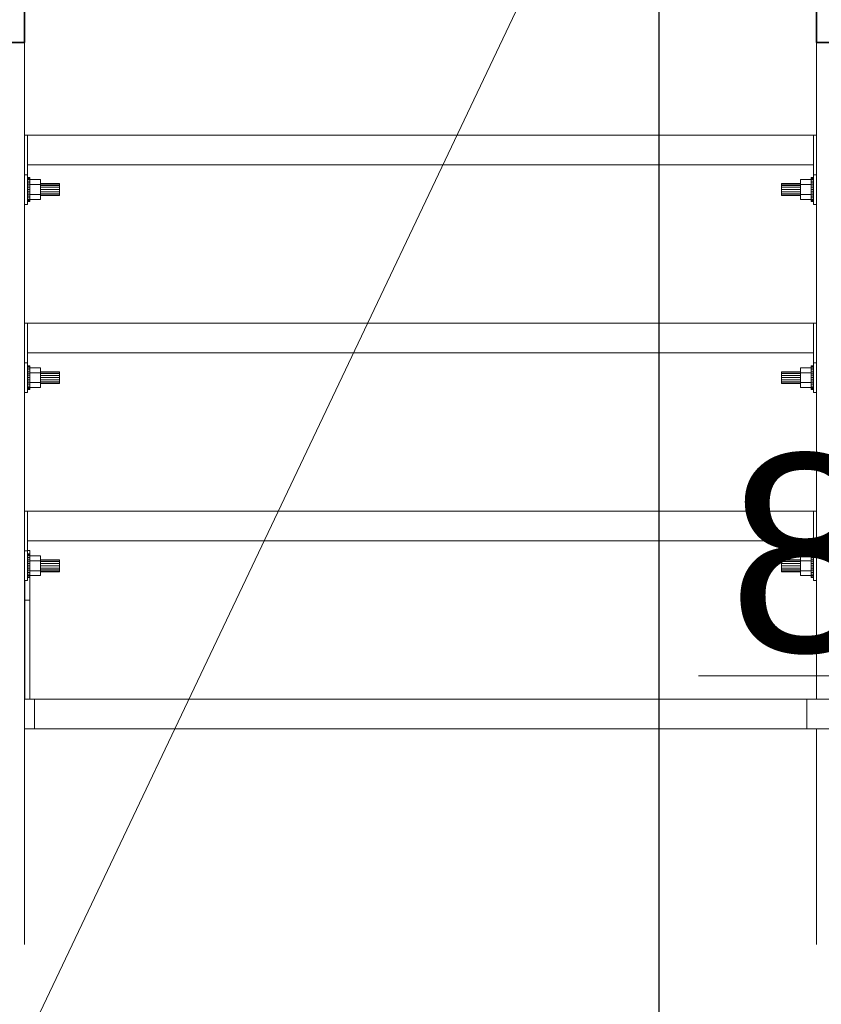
# Model space of a CAD drawing. Header units: millimetres. Extents: x -3176 to 162662, y -36434 to 57907.
# Tile 39 of 155: x 83649 to 84458, y -338 to 657. Entities that reach past the tile are written whole.
import ezdxf

# ---------------------------------------------------------------- set-up
doc = ezdxf.new("R2010")
doc.units = ezdxf.units.MM
doc.linetypes.add('CENTER', pattern=[2, 1.25, -0.25, 0.25, -0.25])
doc.layers.get('0').update_dxf_attribs({"lineweight": 5})
for name, color, linetype, lineweight in [('!UG_kształtki', 10, 'Continuous', 30), ('!UG_Pomocnicza', 7, 'Continuous', 5), ('!UG_wymiary', 7, 'Continuous', 5), ('1-Sheet - 32170-CIV-6170-DW-2035-015-02 - PRZEKROJE A-A - B-B$0$A-GENM', 8, 'Continuous', 0), ('1-Sheet - 32170-CIV-6170-DW-2035-015-02 - PRZEKROJE A-A - B-B$0$Q-SPCQ', 8, 'Continuous', 0), ('1-Sheet - 32170-CIV-6170-DW-2035-015-02 - PRZEKROJE A-A - B-B$0$S-BEAM', 8, 'Continuous', 0)]:
    doc.layers.add(name, color=color, linetype=linetype, lineweight=lineweight)
doc.layers.add('!UG_tekst', color=7, linetype='Continuous')
doc.styles.get("Standard").update_dxf_attribs({"font": 'arial.ttf'})
doc.dimstyles.get("Standard").update_dxf_attribs({"dimtxt": 100, "dimasz": 100, "dimexe": 0.18, "dimexo": 2, "dimgap": 0.09, "dimtad": 1, "dimdec": 0, "dimzin": 0, "dimdsep": 46, "dimtxsty": 'Standard', "dimblk": 'OBLIQUE', "dimcen": 0, "dimdle": 0.5, "dimclrd": 256, "dimclrt": 256, "dimadec": 0, "dimazin": 0, "dimtfac": 1, "dimtdec": 0, "dimtofl": 0, "dimtmove": 1, "dimatfit": 3, "dimldrblk": 'OBLIQUE', "dimfxl": 1, "dimtfillclr": 256, "dimtolj": 1, "dimtzin": 0, "dimlwd": -1, "dimarcsym": 0})

# ---------------------------------------------------------------- blocks, each defined once
blk = doc.blocks.new('_OBLIQUE')
at = {"color": 0, "linetype": 'ByBlock'}
blk.add_line((-0.5, -0.5), (0.5, 0.5), dxfattribs=at)
blk = doc.blocks.new('*D36')
at = {"layer": '!UG_Pomocnicza', "transparency": 16777216}
blk.add_line((83523.57, 4246.92), (84295.07, 4246.92), dxfattribs=at)
at = {"layer": '!UG_Pomocnicza', "color": 0, "lineweight": -2, "transparency": 16777216}
for p, q in [((83524.07, 4248.92), (83524.07, 4247.1)), ((84294.57, -351.74), (84294.57, 4247.1))]:
    blk.add_line(p, q, dxfattribs=at)
at = {"layer": 'Defpoints', "color": 0, "transparency": 16777216}
for p in [(83524.07, 4246.92), (84294.57, 4246.92), (84294.57, -353.74)]:
    blk.add_point(p, dxfattribs=at)
at = {"layer": '!UG_Pomocnicza', "transparency": 16777216, "xscale": 100, "yscale": 100, "zscale": 100, "rotation": 180}
blk.add_blockref('_OBLIQUE', (83524.07, 4246.92), dxfattribs=at)
at = {"layer": '!UG_Pomocnicza', "transparency": 16777216, "xscale": 100, "yscale": 100, "zscale": 100}
blk.add_blockref('_OBLIQUE', (84294.57, 4246.92), dxfattribs=at)
at = {"layer": '!UG_Pomocnicza', "transparency": 16777216, "insert": (83909.32, 4298.07), "char_height": 100, "attachment_point": 5}
blk.add_mtext('\\A1;770', dxfattribs=at)
blk = doc.blocks.new('1-Sheet - 32170-CIV-6170-DW-2035-015-02 - PRZEKROJE A-A - B-B')
at = {"layer": '1-Sheet - 32170-CIV-6170-DW-2035-015-02 - PRZEKROJE A-A - B-B$0$A-GENM'}
for p, q in [((8365.709, 48.995), (8365.709, 49.2)), ((8365.709, 47.8), (8365.709, 49.2)), ((8365.709, 48.995), (8365.709, 49.2)), ((8445.009, 49.2), (8445.009, 48.995)), ((8445.009, 49.2), (8445.009, 48.995)), ((8445.009, 49.2), (8445.009, 47.8)), ((8365.709, 47.8), (8365.709, 48.005)), ((8365.709, 47.8), (8365.709, 48.005)), ((8445.009, 48.005), (8445.009, 47.8)), ((8445.009, 48.005), (8445.009, 47.8)), ((8365.709, 29.995), (8365.709, 30.2)), ((8365.709, 29.995), (8365.709, 30.2)), ((8365.709, 28.8), (8365.709, 30.2)), ((8445.009, 30.2), (8445.009, 29.995)), ((8445.009, 30.2), (8445.009, 29.995)), ((8445.009, 30.2), (8445.009, 28.8)), ((8365.709, 28.8), (8365.709, 29.005)), ((8365.709, 28.8), (8365.709, 29.005)), ((8445.009, 29.005), (8445.009, 28.8)), ((8445.009, 29.005), (8445.009, 28.8)), ((8365.709, 10.995), (8365.709, 11.2)), ((8365.709, 10.995), (8365.709, 11.2)), ((8365.709, 9.8), (8365.709, 11.2)), ((8445.009, 11.2), (8445.009, 10.995)), ((8445.009, 11.2), (8445.009, 9.8)), ((8445.009, 11.2), (8445.009, 10.995)), ((8365.709, 9.8), (8365.709, 10.005)), ((8365.709, 9.8), (8365.709, 10.005)), ((8445.009, 10.005), (8445.009, 9.8)), ((8445.009, 10.005), (8445.009, 9.8)), ((8444.359, -2.972), (8455.859, -2.972)), ((8444.359, -5.972), (8444.359, -2.972)), ((8455.859, -5.972), (8444.359, -5.972))]:
    blk.add_line(p, q, dxfattribs=at)
at = {"layer": '1-Sheet - 32170-CIV-6170-DW-2035-015-02 - PRZEKROJE A-A - B-B$0$Q-SPCQ'}
for p, q in [((8365.909, 49.7), (8365.659, 49.7)), ((8365.909, 49.7), (8365.659, 49.7)), ((8365.909, 49.677), (8365.659, 49.677)), ((8365.909, 49.677), (8365.659, 49.677)), ((8365.909, 49.677), (8365.659, 49.677)), ((8365.909, 49.677), (8365.659, 49.677)), ((8365.909, 49.609), (8365.659, 49.609)), ((8365.909, 49.609), (8365.659, 49.609)), ((8365.909, 49.609), (8365.659, 49.609)), ((8365.909, 49.609), (8365.659, 49.609)), ((8365.909, 49.498), (8365.659, 49.498)), ((8365.909, 49.498), (8365.659, 49.498)), ((8365.909, 49.498), (8365.659, 49.498)), ((8365.909, 49.498), (8365.659, 49.498)), ((8365.909, 49.349), (8365.659, 49.349)), ((8365.909, 49.349), (8365.659, 49.349)), ((8365.909, 49.349), (8365.659, 49.349)), ((8365.909, 49.349), (8365.659, 49.349)), ((8365.909, 49.167), (8365.659, 49.167)), ((8365.909, 49.167), (8365.659, 49.167)), ((8365.909, 49.167), (8365.659, 49.167)), ((8365.909, 49.167), (8365.659, 49.167)), ((8365.909, 48.959), (8365.709, 48.959)), ((8365.909, 48.734), (8365.709, 48.734)), ((8365.909, 49.677), (8365.909, 49.7)), ((8365.909, 49.7), (8365.909, 49.677)), ((8365.909, 49.677), (8365.909, 49.7)), ((8365.909, 49.7), (8365.909, 49.677)), ((8365.909, 49.609), (8365.909, 49.677)), ((8365.909, 49.677), (8365.909, 49.609)), ((8365.909, 49.609), (8365.909, 49.677)), ((8365.909, 49.677), (8365.909, 49.609)), ((8365.909, 49.498), (8365.909, 49.609)), ((8365.909, 49.609), (8365.909, 49.498)), ((8365.909, 49.498), (8365.909, 49.609)), ((8365.909, 49.609), (8365.909, 49.498)), ((8365.909, 49.502), (8366.989, 49.502)), ((8365.909, 49.502), (8365.909, 49.001)), ((8365.909, 49.349), (8365.909, 49.498)), ((8365.909, 49.167), (8365.909, 49.349)), ((8365.909, 48.959), (8365.909, 49.167)), ((8365.909, 49.001), (8366.989, 49.001)), ((8365.909, 48.734), (8365.909, 48.959)), ((8365.909, 48.5), (8365.909, 48.734)), ((8366.989, 49.001), (8366.989, 49.502)), ((8368.909, 49.1), (8366.989, 49.1)), ((8368.909, 49.054), (8366.989, 49.054)), ((8366.989, 47.999), (8366.989, 49.001)), ((8368.909, 48.924), (8366.989, 48.924)), ((8368.909, 49.054), (8368.909, 49.1)), ((8368.909, 48.924), (8368.909, 49.054)), ((8368.909, 48.73), (8368.909, 48.924)), ((8441.809, 49.1), (8443.729, 49.1)), ((8441.809, 49.1), (8441.809, 49.054)), ((8441.809, 49.054), (8443.729, 49.054)), ((8441.809, 49.054), (8441.809, 48.924)), ((8441.809, 48.924), (8443.729, 48.924)), ((8441.809, 48.924), (8441.809, 48.73)), ((8443.729, 49.502), (8443.729, 49.001)), ((8444.809, 49.502), (8443.729, 49.502)), ((8443.729, 49.001), (8444.809, 49.001)), ((8443.729, 49.001), (8443.729, 47.999)), ((8444.809, 49.677), (8444.809, 49.7)), ((8444.809, 49.7), (8445.059, 49.7)), ((8444.809, 49.7), (8444.809, 49.677)), ((8444.809, 49.677), (8444.809, 49.7)), ((8444.809, 49.7), (8445.059, 49.7)), ((8444.809, 49.7), (8444.809, 49.677)), ((8444.809, 49.609), (8444.809, 49.677)), ((8444.809, 49.677), (8445.059, 49.677)), ((8444.809, 49.677), (8445.059, 49.677)), ((8444.809, 49.677), (8444.809, 49.609)), ((8444.809, 49.609), (8444.809, 49.677)), ((8444.809, 49.677), (8445.059, 49.677)), ((8444.809, 49.677), (8445.059, 49.677)), ((8444.809, 49.677), (8444.809, 49.609)), ((8444.809, 49.498), (8444.809, 49.609)), ((8444.809, 49.609), (8445.059, 49.609)), ((8444.809, 49.609), (8445.059, 49.609)), ((8444.809, 49.609), (8444.809, 49.498)), ((8444.809, 49.498), (8444.809, 49.609)), ((8444.809, 49.609), (8445.059, 49.609)), ((8444.809, 49.609), (8445.059, 49.609)), ((8444.809, 49.609), (8444.809, 49.498)), ((8444.809, 49.001), (8444.809, 49.502)), ((8444.809, 49.498), (8445.059, 49.498)), ((8444.809, 49.498), (8445.059, 49.498)), ((8444.809, 49.498), (8445.059, 49.498)), ((8444.809, 49.498), (8445.059, 49.498)), ((8444.809, 49.498), (8444.809, 49.349)), ((8444.809, 49.349), (8445.059, 49.349)), ((8444.809, 49.349), (8445.059, 49.349)), ((8444.809, 49.349), (8445.059, 49.349)), ((8444.809, 49.349), (8445.059, 49.349)), ((8444.809, 49.349), (8444.809, 49.167)), ((8444.809, 49.167), (8445.059, 49.167)), ((8444.809, 49.167), (8445.059, 49.167)), ((8444.809, 49.167), (8445.059, 49.167)), ((8444.809, 49.167), (8445.059, 49.167)), ((8444.809, 49.167), (8444.809, 48.959)), ((8444.809, 48.959), (8445.009, 48.959)), ((8444.809, 48.959), (8444.809, 48.734)), ((8444.809, 48.734), (8445.009, 48.734)), ((8444.809, 48.734), (8444.809, 48.5)), ((8365.909, 47.833), (8365.659, 47.833)), ((8365.909, 47.833), (8365.659, 47.833)), ((8365.909, 47.833), (8365.659, 47.833)), ((8365.909, 47.833), (8365.659, 47.833)), ((8365.909, 48.5), (8365.709, 48.5)), ((8365.909, 48.266), (8365.709, 48.266)), ((8365.909, 48.041), (8365.709, 48.041)), ((8365.909, 48.266), (8365.909, 48.5)), ((8365.909, 48.041), (8365.909, 48.266)), ((8365.909, 47.833), (8365.909, 48.041)), ((8366.989, 47.999), (8365.909, 47.999)), ((8365.909, 47.999), (8365.909, 47.499)), ((8365.909, 47.651), (8365.909, 47.833)), ((8368.909, 48.73), (8366.989, 48.73)), ((8368.909, 48.5), (8366.989, 48.5)), ((8368.909, 48.27), (8366.989, 48.27)), ((8368.909, 48.076), (8366.989, 48.076)), ((8366.989, 47.499), (8366.989, 47.999)), ((8368.909, 47.946), (8366.989, 47.946)), ((8368.909, 47.9), (8366.989, 47.9)), ((8368.909, 48.5), (8368.909, 48.73)), ((8368.909, 48.27), (8368.909, 48.5)), ((8368.909, 48.076), (8368.909, 48.27)), ((8368.909, 47.946), (8368.909, 48.076)), ((8368.909, 47.9), (8368.909, 47.946)), ((8441.809, 48.73), (8443.729, 48.73)), ((8441.809, 48.73), (8441.809, 48.5)), ((8441.809, 48.5), (8443.729, 48.5)), ((8441.809, 48.5), (8441.809, 48.27)), ((8441.809, 48.27), (8443.729, 48.27)), ((8441.809, 48.27), (8441.809, 48.076)), ((8441.809, 48.076), (8443.729, 48.076)), ((8441.809, 48.076), (8441.809, 47.946)), ((8441.809, 47.946), (8443.729, 47.946)), ((8441.809, 47.946), (8441.809, 47.9)), ((8441.809, 47.9), (8443.729, 47.9)), ((8443.729, 47.999), (8443.729, 47.499)), ((8444.809, 47.999), (8443.729, 47.999)), ((8444.809, 48.5), (8445.009, 48.5)), ((8444.809, 48.5), (8444.809, 48.266)), ((8444.809, 48.266), (8445.009, 48.266)), ((8444.809, 48.266), (8444.809, 48.041)), ((8444.809, 48.041), (8445.009, 48.041)), ((8444.809, 48.041), (8444.809, 47.833)), ((8444.809, 47.499), (8444.809, 47.999)), ((8444.809, 47.833), (8445.059, 47.833)), ((8444.809, 47.833), (8445.059, 47.833)), ((8444.809, 47.833), (8445.059, 47.833)), ((8444.809, 47.833), (8444.809, 47.651)), ((8444.809, 47.833), (8445.059, 47.833)), ((8365.909, 47.651), (8365.659, 47.651)), ((8365.909, 47.651), (8365.659, 47.651)), ((8365.909, 47.651), (8365.659, 47.651)), ((8365.909, 47.651), (8365.659, 47.651)), ((8365.909, 47.502), (8365.659, 47.502)), ((8365.909, 47.502), (8365.659, 47.502)), ((8365.909, 47.502), (8365.659, 47.502)), ((8365.909, 47.502), (8365.659, 47.502)), ((8365.909, 47.391), (8365.659, 47.391)), ((8365.909, 47.391), (8365.659, 47.391)), ((8365.909, 47.391), (8365.659, 47.391)), ((8365.909, 47.391), (8365.659, 47.391)), ((8365.909, 47.323), (8365.659, 47.323)), ((8365.909, 47.323), (8365.659, 47.323)), ((8365.909, 47.323), (8365.659, 47.323)), ((8365.909, 47.323), (8365.659, 47.323)), ((8365.909, 47.3), (8365.659, 47.3)), ((8365.909, 47.3), (8365.659, 47.3)), ((8365.909, 47.502), (8365.909, 47.651)), ((8365.909, 47.502), (8365.909, 47.391)), ((8365.909, 47.391), (8365.909, 47.502)), ((8365.909, 47.502), (8365.909, 47.391)), ((8365.909, 47.391), (8365.909, 47.502)), ((8365.909, 47.499), (8366.989, 47.499)), ((8365.909, 47.391), (8365.909, 47.323)), ((8365.909, 47.323), (8365.909, 47.391)), ((8365.909, 47.391), (8365.909, 47.323)), ((8365.909, 47.323), (8365.909, 47.391)), ((8365.909, 47.323), (8365.909, 47.3)), ((8365.909, 47.3), (8365.909, 47.323)), ((8365.909, 47.323), (8365.909, 47.3)), ((8365.909, 47.3), (8365.909, 47.323)), ((8444.809, 47.499), (8443.729, 47.499)), ((8444.809, 47.651), (8445.059, 47.651)), ((8444.809, 47.651), (8445.059, 47.651)), ((8444.809, 47.651), (8445.059, 47.651)), ((8444.809, 47.651), (8444.809, 47.502)), ((8444.809, 47.651), (8445.059, 47.651)), ((8444.809, 47.502), (8445.059, 47.502)), ((8444.809, 47.502), (8444.809, 47.391)), ((8444.809, 47.391), (8444.809, 47.502)), ((8444.809, 47.502), (8445.059, 47.502)), ((8444.809, 47.502), (8445.059, 47.502)), ((8444.809, 47.502), (8444.809, 47.391)), ((8444.809, 47.391), (8444.809, 47.502)), ((8444.809, 47.502), (8445.059, 47.502)), ((8444.809, 47.391), (8445.059, 47.391)), ((8444.809, 47.391), (8444.809, 47.323)), ((8444.809, 47.323), (8444.809, 47.391)), ((8444.809, 47.391), (8445.059, 47.391)), ((8444.809, 47.391), (8445.059, 47.391)), ((8444.809, 47.391), (8444.809, 47.323)), ((8444.809, 47.323), (8444.809, 47.391)), ((8444.809, 47.391), (8445.059, 47.391)), ((8444.809, 47.323), (8445.059, 47.323)), ((8444.809, 47.323), (8444.809, 47.3)), ((8444.809, 47.3), (8444.809, 47.323)), ((8444.809, 47.323), (8445.059, 47.323)), ((8444.809, 47.323), (8445.059, 47.323)), ((8444.809, 47.323), (8444.809, 47.3)), ((8444.809, 47.3), (8444.809, 47.323)), ((8444.809, 47.323), (8445.059, 47.323)), ((8444.809, 47.3), (8445.059, 47.3)), ((8444.809, 47.3), (8445.059, 47.3)), ((8365.909, 30.7), (8365.659, 30.7)), ((8365.909, 30.7), (8365.659, 30.7)), ((8365.909, 30.677), (8365.659, 30.677)), ((8365.909, 30.677), (8365.659, 30.677)), ((8365.909, 30.677), (8365.659, 30.677)), ((8365.909, 30.677), (8365.659, 30.677)), ((8365.909, 30.609), (8365.659, 30.609)), ((8365.909, 30.609), (8365.659, 30.609)), ((8365.909, 30.609), (8365.659, 30.609)), ((8365.909, 30.609), (8365.659, 30.609)), ((8365.909, 30.498), (8365.659, 30.498)), ((8365.909, 30.498), (8365.659, 30.498)), ((8365.909, 30.498), (8365.659, 30.498)), ((8365.909, 30.498), (8365.659, 30.498)), ((8365.909, 30.349), (8365.659, 30.349)), ((8365.909, 30.349), (8365.659, 30.349)), ((8365.909, 30.349), (8365.659, 30.349)), ((8365.909, 30.349), (8365.659, 30.349)), ((8365.909, 30.167), (8365.659, 30.167)), ((8365.909, 30.167), (8365.659, 30.167)), ((8365.909, 30.167), (8365.659, 30.167)), ((8365.909, 30.167), (8365.659, 30.167)), ((8365.909, 29.959), (8365.709, 29.959)), ((8365.909, 30.677), (8365.909, 30.7)), ((8365.909, 30.7), (8365.909, 30.677)), ((8365.909, 30.677), (8365.909, 30.7)), ((8365.909, 30.7), (8365.909, 30.677)), ((8365.909, 30.609), (8365.909, 30.677)), ((8365.909, 30.677), (8365.909, 30.609)), ((8365.909, 30.609), (8365.909, 30.677)), ((8365.909, 30.677), (8365.909, 30.609)), ((8365.909, 30.498), (8365.909, 30.609)), ((8365.909, 30.609), (8365.909, 30.498)), ((8365.909, 30.498), (8365.909, 30.609)), ((8365.909, 30.609), (8365.909, 30.498)), ((8365.909, 30.502), (8366.989, 30.502)), ((8365.909, 30.502), (8365.909, 30.001)), ((8365.909, 30.349), (8365.909, 30.498)), ((8365.909, 30.167), (8365.909, 30.349)), ((8365.909, 29.959), (8365.909, 30.167)), ((8365.909, 30.001), (8366.989, 30.001)), ((8365.909, 29.734), (8365.909, 29.959)), ((8366.989, 30.001), (8366.989, 30.502)), ((8368.909, 30.1), (8366.989, 30.1)), ((8368.909, 30.054), (8366.989, 30.054)), ((8366.989, 28.999), (8366.989, 30.001)), ((8368.909, 29.924), (8366.989, 29.924)), ((8368.909, 30.054), (8368.909, 30.1)), ((8368.909, 29.924), (8368.909, 30.054)), ((8368.909, 29.73), (8368.909, 29.924)), ((8441.809, 30.1), (8443.729, 30.1)), ((8441.809, 30.1), (8441.809, 30.054)), ((8441.809, 30.054), (8443.729, 30.054)), ((8441.809, 30.054), (8441.809, 29.924)), ((8441.809, 29.924), (8443.729, 29.924)), ((8441.809, 29.924), (8441.809, 29.73)), ((8443.729, 30.502), (8443.729, 30.001)), ((8444.809, 30.502), (8443.729, 30.502)), ((8443.729, 30.001), (8444.809, 30.001)), ((8443.729, 30.001), (8443.729, 28.999)), ((8444.809, 30.677), (8444.809, 30.7)), ((8444.809, 30.7), (8445.059, 30.7)), ((8444.809, 30.7), (8444.809, 30.677)), ((8444.809, 30.677), (8444.809, 30.7)), ((8444.809, 30.7), (8445.059, 30.7)), ((8444.809, 30.7), (8444.809, 30.677)), ((8444.809, 30.609), (8444.809, 30.677)), ((8444.809, 30.677), (8445.059, 30.677)), ((8444.809, 30.677), (8445.059, 30.677)), ((8444.809, 30.677), (8444.809, 30.609)), ((8444.809, 30.609), (8444.809, 30.677)), ((8444.809, 30.677), (8445.059, 30.677)), ((8444.809, 30.677), (8445.059, 30.677)), ((8444.809, 30.677), (8444.809, 30.609)), ((8444.809, 30.498), (8444.809, 30.609)), ((8444.809, 30.609), (8445.059, 30.609)), ((8444.809, 30.609), (8445.059, 30.609)), ((8444.809, 30.609), (8444.809, 30.498)), ((8444.809, 30.498), (8444.809, 30.609)), ((8444.809, 30.609), (8445.059, 30.609)), ((8444.809, 30.609), (8445.059, 30.609)), ((8444.809, 30.609), (8444.809, 30.498)), ((8444.809, 30.001), (8444.809, 30.502)), ((8444.809, 30.498), (8445.059, 30.498)), ((8444.809, 30.498), (8445.059, 30.498)), ((8444.809, 30.498), (8445.059, 30.498)), ((8444.809, 30.498), (8445.059, 30.498)), ((8444.809, 30.498), (8444.809, 30.349)), ((8444.809, 30.349), (8445.059, 30.349)), ((8444.809, 30.349), (8445.059, 30.349)), ((8444.809, 30.349), (8445.059, 30.349)), ((8444.809, 30.349), (8445.059, 30.349)), ((8444.809, 30.349), (8444.809, 30.167)), ((8444.809, 30.167), (8445.059, 30.167)), ((8444.809, 30.167), (8445.059, 30.167)), ((8444.809, 30.167), (8445.059, 30.167)), ((8444.809, 30.167), (8445.059, 30.167)), ((8444.809, 30.167), (8444.809, 29.959)), ((8444.809, 29.959), (8445.009, 29.959)), ((8444.809, 29.959), (8444.809, 29.734)), ((8365.909, 29.734), (8365.709, 29.734)), ((8365.909, 29.5), (8365.709, 29.5)), ((8365.909, 29.266), (8365.709, 29.266)), ((8365.909, 29.041), (8365.709, 29.041)), ((8365.909, 29.5), (8365.909, 29.734)), ((8365.909, 29.266), (8365.909, 29.5)), ((8365.909, 29.041), (8365.909, 29.266)), ((8365.909, 28.833), (8365.909, 29.041)), ((8366.989, 28.999), (8365.909, 28.999)), ((8365.909, 28.999), (8365.909, 28.499)), ((8368.909, 29.73), (8366.989, 29.73)), ((8368.909, 29.5), (8366.989, 29.5)), ((8368.909, 29.27), (8366.989, 29.27)), ((8368.909, 29.076), (8366.989, 29.076)), ((8366.989, 28.499), (8366.989, 28.999)), ((8368.909, 28.946), (8366.989, 28.946)), ((8368.909, 28.9), (8366.989, 28.9)), ((8368.909, 29.5), (8368.909, 29.73)), ((8368.909, 29.27), (8368.909, 29.5)), ((8368.909, 29.076), (8368.909, 29.27)), ((8368.909, 28.946), (8368.909, 29.076)), ((8368.909, 28.9), (8368.909, 28.946)), ((8441.809, 29.73), (8443.729, 29.73)), ((8441.809, 29.73), (8441.809, 29.5)), ((8441.809, 29.5), (8443.729, 29.5)), ((8441.809, 29.5), (8441.809, 29.27)), ((8441.809, 29.27), (8443.729, 29.27)), ((8441.809, 29.27), (8441.809, 29.076)), ((8441.809, 29.076), (8443.729, 29.076)), ((8441.809, 29.076), (8441.809, 28.946)), ((8441.809, 28.946), (8443.729, 28.946)), ((8441.809, 28.946), (8441.809, 28.9)), ((8441.809, 28.9), (8443.729, 28.9)), ((8443.729, 28.999), (8443.729, 28.499)), ((8444.809, 28.999), (8443.729, 28.999)), ((8444.809, 29.734), (8445.009, 29.734)), ((8444.809, 29.734), (8444.809, 29.5)), ((8444.809, 29.5), (8445.009, 29.5)), ((8444.809, 29.5), (8444.809, 29.266)), ((8444.809, 29.266), (8445.009, 29.266)), ((8444.809, 29.266), (8444.809, 29.041)), ((8444.809, 29.041), (8445.009, 29.041)), ((8444.809, 29.041), (8444.809, 28.833)), ((8444.809, 28.499), (8444.809, 28.999)), ((8365.909, 28.833), (8365.659, 28.833)), ((8365.909, 28.833), (8365.659, 28.833)), ((8365.909, 28.833), (8365.659, 28.833)), ((8365.909, 28.833), (8365.659, 28.833)), ((8365.909, 28.651), (8365.659, 28.651)), ((8365.909, 28.651), (8365.659, 28.651)), ((8365.909, 28.651), (8365.659, 28.651)), ((8365.909, 28.651), (8365.659, 28.651)), ((8365.909, 28.502), (8365.659, 28.502)), ((8365.909, 28.502), (8365.659, 28.502)), ((8365.909, 28.502), (8365.659, 28.502)), ((8365.909, 28.502), (8365.659, 28.502)), ((8365.909, 28.391), (8365.659, 28.391)), ((8365.909, 28.391), (8365.659, 28.391)), ((8365.909, 28.391), (8365.659, 28.391)), ((8365.909, 28.391), (8365.659, 28.391)), ((8365.909, 28.323), (8365.659, 28.323)), ((8365.909, 28.323), (8365.659, 28.323)), ((8365.909, 28.323), (8365.659, 28.323)), ((8365.909, 28.323), (8365.659, 28.323)), ((8365.909, 28.3), (8365.659, 28.3)), ((8365.909, 28.3), (8365.659, 28.3)), ((8365.909, 28.651), (8365.909, 28.833)), ((8365.909, 28.502), (8365.909, 28.651)), ((8365.909, 28.502), (8365.909, 28.391)), ((8365.909, 28.391), (8365.909, 28.502)), ((8365.909, 28.502), (8365.909, 28.391)), ((8365.909, 28.391), (8365.909, 28.502)), ((8365.909, 28.499), (8366.989, 28.499)), ((8365.909, 28.391), (8365.909, 28.323)), ((8365.909, 28.323), (8365.909, 28.391)), ((8365.909, 28.391), (8365.909, 28.323)), ((8365.909, 28.323), (8365.909, 28.391)), ((8365.909, 28.323), (8365.909, 28.3)), ((8365.909, 28.3), (8365.909, 28.323)), ((8365.909, 28.323), (8365.909, 28.3)), ((8365.909, 28.3), (8365.909, 28.323)), ((8444.809, 28.499), (8443.729, 28.499)), ((8444.809, 28.833), (8445.059, 28.833)), ((8444.809, 28.833), (8445.059, 28.833)), ((8444.809, 28.833), (8445.059, 28.833)), ((8444.809, 28.833), (8444.809, 28.651)), ((8444.809, 28.833), (8445.059, 28.833)), ((8444.809, 28.651), (8445.059, 28.651)), ((8444.809, 28.651), (8445.059, 28.651)), ((8444.809, 28.651), (8445.059, 28.651)), ((8444.809, 28.651), (8444.809, 28.502)), ((8444.809, 28.651), (8445.059, 28.651)), ((8444.809, 28.502), (8445.059, 28.502)), ((8444.809, 28.502), (8444.809, 28.391)), ((8444.809, 28.391), (8444.809, 28.502)), ((8444.809, 28.502), (8445.059, 28.502)), ((8444.809, 28.502), (8445.059, 28.502)), ((8444.809, 28.502), (8444.809, 28.391)), ((8444.809, 28.391), (8444.809, 28.502)), ((8444.809, 28.502), (8445.059, 28.502)), ((8444.809, 28.391), (8445.059, 28.391)), ((8444.809, 28.391), (8444.809, 28.323)), ((8444.809, 28.323), (8444.809, 28.391)), ((8444.809, 28.391), (8445.059, 28.391)), ((8444.809, 28.391), (8445.059, 28.391)), ((8444.809, 28.391), (8444.809, 28.323)), ((8444.809, 28.323), (8444.809, 28.391)), ((8444.809, 28.391), (8445.059, 28.391)), ((8444.809, 28.323), (8445.059, 28.323)), ((8444.809, 28.323), (8444.809, 28.3)), ((8444.809, 28.3), (8444.809, 28.323)), ((8444.809, 28.323), (8445.059, 28.323)), ((8444.809, 28.323), (8445.059, 28.323)), ((8444.809, 28.323), (8444.809, 28.3)), ((8444.809, 28.3), (8444.809, 28.323)), ((8444.809, 28.323), (8445.059, 28.323)), ((8444.809, 28.3), (8445.059, 28.3)), ((8444.809, 28.3), (8445.059, 28.3)), ((8365.909, 11.7), (8365.659, 11.7)), ((8365.909, 11.7), (8365.659, 11.7)), ((8365.909, 11.677), (8365.659, 11.677)), ((8365.909, 11.677), (8365.659, 11.677)), ((8365.909, 11.677), (8365.659, 11.677)), ((8365.909, 11.677), (8365.659, 11.677)), ((8365.909, 11.609), (8365.659, 11.609)), ((8365.909, 11.609), (8365.659, 11.609)), ((8365.909, 11.609), (8365.659, 11.609)), ((8365.909, 11.609), (8365.659, 11.609)), ((8365.909, 11.498), (8365.659, 11.498)), ((8365.909, 11.498), (8365.659, 11.498)), ((8365.909, 11.498), (8365.659, 11.498)), ((8365.909, 11.498), (8365.659, 11.498)), ((8365.909, 11.349), (8365.659, 11.349)), ((8365.909, 11.349), (8365.659, 11.349)), ((8365.909, 11.349), (8365.659, 11.349)), ((8365.909, 11.349), (8365.659, 11.349)), ((8365.909, 11.167), (8365.659, 11.167)), ((8365.909, 11.167), (8365.659, 11.167)), ((8365.909, 11.167), (8365.659, 11.167)), ((8365.909, 11.167), (8365.659, 11.167)), ((8365.909, 10.959), (8365.709, 10.959)), ((8365.909, 11.677), (8365.909, 11.7)), ((8365.909, 11.7), (8365.909, 11.677)), ((8365.909, 11.677), (8365.909, 11.7)), ((8365.909, 11.7), (8365.909, 11.677)), ((8365.909, 11.609), (8365.909, 11.677)), ((8365.909, 11.677), (8365.909, 11.609)), ((8365.909, 11.609), (8365.909, 11.677)), ((8365.909, 11.677), (8365.909, 11.609)), ((8365.909, 11.498), (8365.909, 11.609)), ((8365.909, 11.609), (8365.909, 11.498)), ((8365.909, 11.498), (8365.909, 11.609)), ((8365.909, 11.609), (8365.909, 11.498)), ((8365.909, 11.502), (8366.989, 11.502)), ((8365.909, 11.502), (8365.909, 11.001)), ((8365.909, 11.349), (8365.909, 11.498)), ((8365.909, 11.167), (8365.909, 11.349)), ((8365.909, 10.959), (8365.909, 11.167)), ((8365.909, 11.001), (8366.989, 11.001)), ((8365.909, 10.734), (8365.909, 10.959)), ((8366.989, 11.001), (8366.989, 11.502)), ((8368.909, 11.1), (8366.989, 11.1)), ((8368.909, 11.054), (8366.989, 11.054)), ((8366.989, 9.999), (8366.989, 11.001)), ((8368.909, 11.054), (8368.909, 11.1)), ((8368.909, 10.924), (8368.909, 11.054)), ((8441.809, 11.1), (8443.729, 11.1)), ((8441.809, 11.1), (8441.809, 11.054)), ((8441.809, 11.054), (8443.729, 11.054)), ((8441.809, 11.054), (8441.809, 10.924)), ((8443.729, 11.502), (8443.729, 11.001)), ((8444.809, 11.502), (8443.729, 11.502)), ((8443.729, 11.001), (8444.809, 11.001)), ((8443.729, 11.001), (8443.729, 9.999)), ((8444.809, 11.677), (8444.809, 11.7)), ((8444.809, 11.7), (8445.059, 11.7)), ((8444.809, 11.7), (8444.809, 11.677)), ((8444.809, 11.677), (8444.809, 11.7)), ((8444.809, 11.7), (8445.059, 11.7)), ((8444.809, 11.7), (8444.809, 11.677)), ((8444.809, 11.609), (8444.809, 11.677)), ((8444.809, 11.677), (8445.059, 11.677)), ((8444.809, 11.677), (8445.059, 11.677)), ((8444.809, 11.677), (8444.809, 11.609)), ((8444.809, 11.609), (8444.809, 11.677)), ((8444.809, 11.677), (8445.059, 11.677)), ((8444.809, 11.677), (8445.059, 11.677)), ((8444.809, 11.677), (8444.809, 11.609)), ((8444.809, 11.498), (8444.809, 11.609)), ((8444.809, 11.609), (8445.059, 11.609)), ((8444.809, 11.609), (8445.059, 11.609)), ((8444.809, 11.609), (8444.809, 11.498)), ((8444.809, 11.498), (8444.809, 11.609)), ((8444.809, 11.609), (8445.059, 11.609)), ((8444.809, 11.609), (8445.059, 11.609)), ((8444.809, 11.609), (8444.809, 11.498)), ((8444.809, 11.001), (8444.809, 11.502)), ((8444.809, 11.498), (8445.059, 11.498)), ((8444.809, 11.498), (8445.059, 11.498)), ((8444.809, 11.498), (8445.059, 11.498)), ((8444.809, 11.498), (8445.059, 11.498)), ((8444.809, 11.498), (8444.809, 11.349)), ((8444.809, 11.349), (8445.059, 11.349)), ((8444.809, 11.349), (8445.059, 11.349)), ((8444.809, 11.349), (8445.059, 11.349)), ((8444.809, 11.349), (8445.059, 11.349)), ((8444.809, 11.349), (8444.809, 11.167)), ((8444.809, 11.167), (8445.059, 11.167)), ((8444.809, 11.167), (8445.059, 11.167)), ((8444.809, 11.167), (8445.059, 11.167)), ((8444.809, 11.167), (8445.059, 11.167)), ((8444.809, 11.167), (8444.809, 10.959)), ((8444.809, 10.959), (8445.009, 10.959)), ((8444.809, 10.959), (8444.809, 10.734)), ((8365.909, 10.734), (8365.709, 10.734)), ((8365.909, 10.5), (8365.709, 10.5)), ((8365.909, 10.266), (8365.709, 10.266)), ((8365.909, 10.041), (8365.709, 10.041)), ((8365.909, 10.5), (8365.909, 10.734)), ((8365.909, 10.266), (8365.909, 10.5)), ((8365.909, 10.041), (8365.909, 10.266)), ((8365.909, 9.833), (8365.909, 10.041)), ((8366.989, 9.999), (8365.909, 9.999)), ((8365.909, 9.999), (8365.909, 9.499)), ((8368.909, 10.924), (8366.989, 10.924)), ((8368.909, 10.73), (8366.989, 10.73)), ((8368.909, 10.5), (8366.989, 10.5)), ((8368.909, 10.27), (8366.989, 10.27)), ((8368.909, 10.076), (8366.989, 10.076)), ((8366.989, 9.499), (8366.989, 9.999)), ((8368.909, 9.946), (8366.989, 9.946)), ((8368.909, 10.73), (8368.909, 10.924)), ((8368.909, 10.5), (8368.909, 10.73)), ((8368.909, 10.27), (8368.909, 10.5)), ((8368.909, 10.076), (8368.909, 10.27)), ((8368.909, 9.946), (8368.909, 10.076)), ((8368.909, 9.9), (8368.909, 9.946)), ((8441.809, 10.924), (8443.729, 10.924)), ((8441.809, 10.924), (8441.809, 10.73)), ((8441.809, 10.73), (8443.729, 10.73)), ((8441.809, 10.73), (8441.809, 10.5)), ((8441.809, 10.5), (8443.729, 10.5)), ((8441.809, 10.5), (8441.809, 10.27)), ((8441.809, 10.27), (8443.729, 10.27)), ((8441.809, 10.27), (8441.809, 10.076)), ((8441.809, 10.076), (8443.729, 10.076)), ((8441.809, 10.076), (8441.809, 9.946)), ((8441.809, 9.946), (8443.729, 9.946)), ((8441.809, 9.946), (8441.809, 9.9)), ((8443.729, 9.999), (8443.729, 9.499)), ((8444.809, 9.999), (8443.729, 9.999)), ((8444.809, 10.734), (8445.009, 10.734)), ((8444.809, 10.734), (8444.809, 10.5)), ((8444.809, 10.5), (8445.009, 10.5)), ((8444.809, 10.5), (8444.809, 10.266)), ((8444.809, 10.266), (8445.009, 10.266)), ((8444.809, 10.266), (8444.809, 10.041)), ((8444.809, 10.041), (8445.009, 10.041)), ((8444.809, 10.041), (8444.809, 9.833)), ((8444.809, 9.499), (8444.809, 9.999)), ((8365.909, 9.833), (8365.659, 9.833)), ((8365.909, 9.833), (8365.659, 9.833)), ((8365.909, 9.833), (8365.659, 9.833)), ((8365.909, 9.833), (8365.659, 9.833)), ((8365.909, 9.651), (8365.659, 9.651)), ((8365.909, 9.651), (8365.659, 9.651)), ((8365.909, 9.651), (8365.659, 9.651)), ((8365.909, 9.651), (8365.659, 9.651)), ((8365.909, 9.502), (8365.659, 9.502)), ((8365.909, 9.502), (8365.659, 9.502)), ((8365.909, 9.502), (8365.659, 9.502)), ((8365.909, 9.502), (8365.659, 9.502)), ((8365.909, 9.391), (8365.659, 9.391)), ((8365.909, 9.391), (8365.659, 9.391)), ((8365.909, 9.391), (8365.659, 9.391)), ((8365.909, 9.391), (8365.659, 9.391)), ((8365.909, 9.323), (8365.659, 9.323)), ((8365.909, 9.323), (8365.659, 9.323)), ((8365.909, 9.323), (8365.659, 9.323)), ((8365.909, 9.323), (8365.659, 9.323)), ((8365.909, 9.3), (8365.659, 9.3)), ((8365.909, 9.3), (8365.659, 9.3)), ((8365.909, 9.651), (8365.909, 9.833)), ((8365.909, 9.502), (8365.909, 9.651)), ((8365.909, 9.502), (8365.909, 9.391)), ((8365.909, 9.391), (8365.909, 9.502)), ((8365.909, 9.502), (8365.909, 9.391)), ((8365.909, 9.391), (8365.909, 9.502)), ((8365.909, 9.499), (8366.989, 9.499)), ((8365.909, 9.391), (8365.909, 9.323)), ((8365.909, 9.323), (8365.909, 9.391)), ((8365.909, 9.391), (8365.909, 9.323)), ((8365.909, 9.323), (8365.909, 9.391)), ((8365.909, 9.323), (8365.909, 9.3)), ((8365.909, 9.3), (8365.909, 9.323)), ((8365.909, 9.323), (8365.909, 9.3)), ((8365.909, 9.3), (8365.909, 9.323)), ((8368.909, 9.9), (8366.989, 9.9)), ((8441.809, 9.9), (8443.729, 9.9)), ((8444.809, 9.499), (8443.729, 9.499)), ((8444.809, 9.833), (8445.059, 9.833)), ((8444.809, 9.833), (8445.059, 9.833)), ((8444.809, 9.833), (8445.059, 9.833)), ((8444.809, 9.833), (8444.809, 9.651)), ((8444.809, 9.833), (8445.059, 9.833)), ((8444.809, 9.651), (8445.059, 9.651)), ((8444.809, 9.651), (8445.059, 9.651)), ((8444.809, 9.651), (8445.059, 9.651)), ((8444.809, 9.651), (8444.809, 9.502)), ((8444.809, 9.651), (8445.059, 9.651)), ((8444.809, 9.502), (8445.059, 9.502)), ((8444.809, 9.502), (8444.809, 9.391)), ((8444.809, 9.391), (8444.809, 9.502)), ((8444.809, 9.502), (8445.059, 9.502)), ((8444.809, 9.502), (8445.059, 9.502)), ((8444.809, 9.502), (8444.809, 9.391)), ((8444.809, 9.391), (8444.809, 9.502)), ((8444.809, 9.502), (8445.059, 9.502)), ((8444.809, 9.391), (8445.059, 9.391)), ((8444.809, 9.391), (8444.809, 9.323)), ((8444.809, 9.323), (8444.809, 9.391)), ((8444.809, 9.391), (8445.059, 9.391)), ((8444.809, 9.391), (8445.059, 9.391)), ((8444.809, 9.391), (8444.809, 9.323)), ((8444.809, 9.323), (8444.809, 9.391)), ((8444.809, 9.391), (8445.059, 9.391)), ((8444.809, 9.323), (8445.059, 9.323)), ((8444.809, 9.323), (8444.809, 9.3)), ((8444.809, 9.3), (8444.809, 9.323)), ((8444.809, 9.323), (8445.059, 9.323)), ((8444.809, 9.323), (8445.059, 9.323)), ((8444.809, 9.323), (8444.809, 9.3)), ((8444.809, 9.3), (8444.809, 9.323)), ((8444.809, 9.323), (8445.059, 9.323)), ((8444.809, 9.3), (8445.059, 9.3)), ((8444.809, 9.3), (8445.059, 9.3))]:
    blk.add_line(p, q, dxfattribs=at)
at = {"layer": '1-Sheet - 32170-CIV-6170-DW-2035-015-02 - PRZEKROJE A-A - B-B$0$S-BEAM', "lineweight": 35}
for p, q in [((8365.359, 63.35), (8365.359, 93.495)), ((8445.359, 93.495), (8445.359, 63.35)), ((8356.859, 63.35), (8365.359, 63.35)), ((8445.359, 63.35), (8453.859, 63.35))]:
    blk.add_line(p, q, dxfattribs=at)
at = {"layer": '1-Sheet - 32170-CIV-6170-DW-2035-015-02 - PRZEKROJE A-A - B-B$0$S-BEAM'}
for p, q in [((8365.359, 63.35), (8365.359, -27.762)), ((8445.359, 63.35), (8445.359, -2.972)), ((8365.659, 54), (8365.359, 54)), ((8365.659, 54), (8445.059, 54)), ((8365.659, 54), (8365.659, 51)), ((8365.659, 54), (8365.659, 50)), ((8445.059, 51), (8445.059, 54)), ((8445.059, 50), (8445.059, 54)), ((8445.359, 54), (8445.059, 54)), ((8445.059, 51), (8365.659, 51)), ((8365.659, 50), (8365.359, 50)), ((8365.659, 50), (8365.659, 47)), ((8445.059, 47), (8445.059, 50)), ((8445.359, 50), (8445.059, 50)), ((8365.659, 47), (8365.359, 47)), ((8445.359, 47), (8445.059, 47)), ((8365.659, 35), (8365.359, 35)), ((8365.659, 35), (8445.059, 35)), ((8365.659, 35), (8365.659, 32)), ((8365.659, 35), (8365.659, 31)), ((8445.059, 32), (8445.059, 35)), ((8445.059, 31), (8445.059, 35)), ((8445.359, 35), (8445.059, 35)), ((8445.059, 32), (8365.659, 32)), ((8365.659, 31), (8365.359, 31)), ((8365.659, 31), (8365.659, 28)), ((8445.059, 28), (8445.059, 31)), ((8445.359, 31), (8445.059, 31)), ((8365.659, 28), (8365.359, 28)), ((8445.359, 28), (8445.059, 28)), ((8365.659, 16), (8365.359, 16)), ((8365.659, 16), (8445.059, 16)), ((8365.659, 16), (8365.659, 13)), ((8365.659, 16), (8365.659, 12)), ((8445.059, 13), (8445.059, 16)), ((8445.059, 12), (8445.059, 16)), ((8445.359, 16), (8445.059, 16)), ((8445.059, 13), (8365.659, 13)), ((8365.659, 12), (8365.359, 12)), ((8365.659, 12.028), (8365.892, 12.028)), ((8365.659, 12), (8365.659, 9)), ((8365.892, 12.028), (8365.892, 10.959)), ((8445.059, 9), (8445.059, 12)), ((8445.359, 12), (8445.059, 12)), ((8365.892, 10.041), (8365.892, 7.028)), ((8365.659, 9), (8365.359, 9)), ((8365.392, 7.028), (8365.392, 9)), ((8445.359, 9), (8445.059, 9)), ((8365.892, 7.028), (8365.392, 7.028)), ((8365.392, 7.028), (8365.392, -2.972)), ((8365.892, -2.972), (8365.892, 7.028)), ((8365.359, -2.972), (8366.392, -2.972)), ((8365.392, -2.972), (8365.892, -2.972)), ((8366.392, -2.972), (8444.359, -2.972)), ((8366.392, -2.972), (8366.392, -5.972)), ((8444.359, -5.972), (8444.359, -2.972)), ((8366.392, -5.972), (8365.359, -5.972)), ((8444.359, -5.972), (8366.392, -5.972)), ((8445.359, -5.972), (8445.359, -27.762))]:
    blk.add_line(p, q, dxfattribs=at)

msp = doc.modelspace()

# ---------------------------------------------------------------- linework, layer by layer
at = {"layer": '!UG_kształtki', "linetype": 'CENTER', "lineweight": 0}
msp.add_lwpolyline([(84294.57, -159.72), (84294.57, -1757.24), (84294.57, -1757.24), (84294.57, -1757.24)], dxfattribs=at)
at = {"layer": '!UG_wymiary'}
for p, q in [((83653.59, -379.57), (84311.32, 1004.9)), ((84538.59, -6.23), (84334.25, -6.23))]:
    msp.add_line(p, q, dxfattribs=at)

# ---------------------------------------------------------------- block references
at = {"layer": '!UG_kształtki', "xscale": 10, "yscale": 10, "zscale": 10}
msp.add_blockref('1-Sheet - 32170-CIV-6170-DW-2035-015-02 - PRZEKROJE A-A - B-B', (0, 0), dxfattribs=at)

# ---------------------------------------------------------------- texts
at = {"layer": '!UG_tekst', "lineweight": 20}
msp.add_text('8', height=200, dxfattribs=at).set_placement((84364.45, 17.93))

# ---------------------------------------------------------------- dimensions: what is measured, and where the dimension line sits
at = {"layer": '!UG_Pomocnicza'}
dim = msp.add_linear_dim(base=(84294.572517, 4246.921357), p1=(83524.072524, 4246.921357), p2=(84294.572517, -353.740693), dimstyle='Standard', dxfattribs=at)
dim.commit()
dim.dimension.update_dxf_attribs({"geometry": '*D36', "text_midpoint": (83909.32252, 4298.068656)})

doc.saveas('drawing.dxf')
